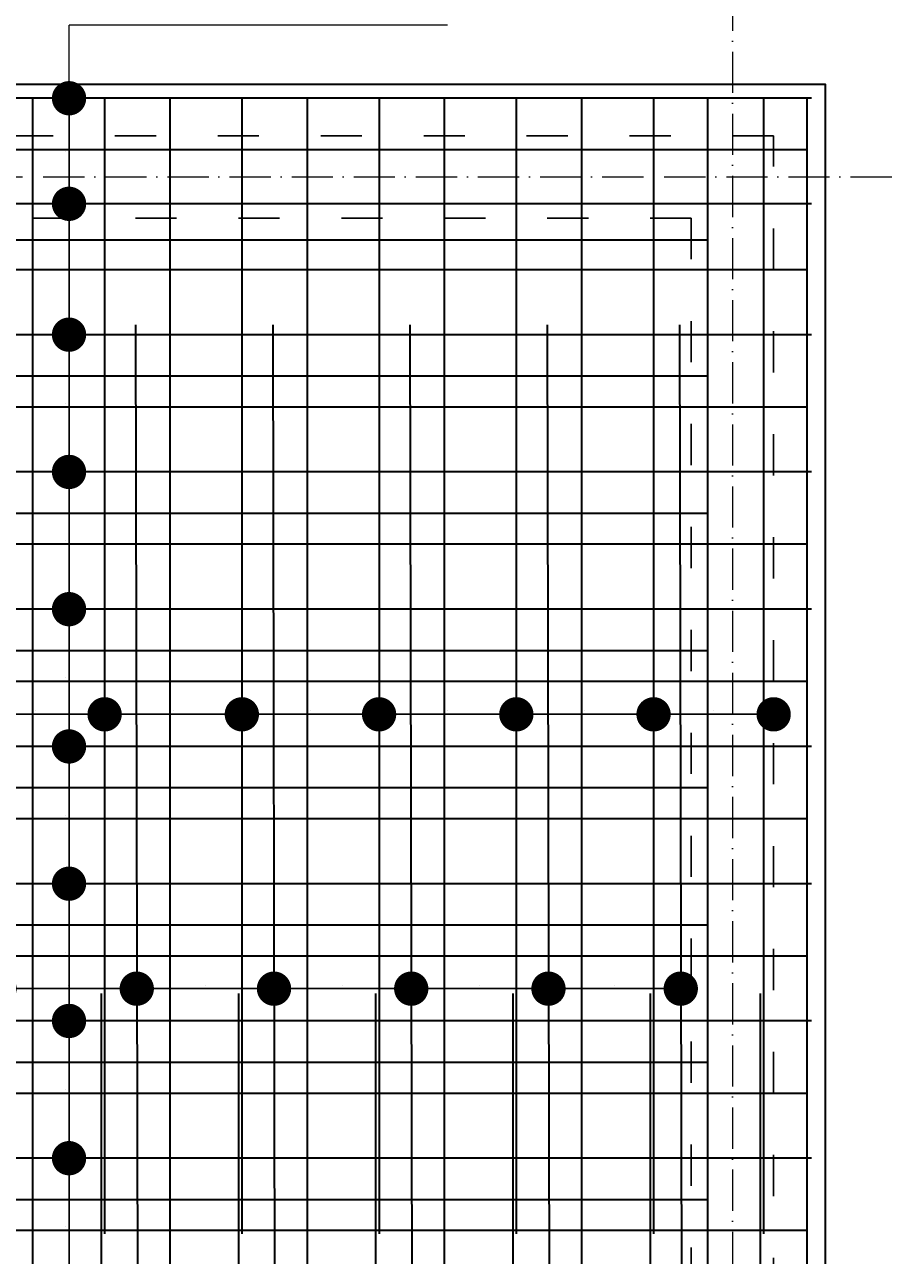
# Model space of a CAD drawing. Header units: millimetres. Extents: x 295948 to 312016, y 6878 to 18016.
# Tile 167 of 252: x 304724 to 304979, y 16550 to 16909. Entities that reach past the tile are written whole.
import ezdxf

# ---------------------------------------------------------------- set-up
doc = ezdxf.new("R2010")
doc.units = ezdxf.units.MM
doc.linetypes.add('ACAD_ISO03W100', pattern=[30, 12, -18])
doc.linetypes.add('ACAD_ISO10W100', pattern=[18, 12, -3, 0, -3])
for name, color, linetype, lineweight in [('konstrukcja', 3, 'Continuous', 35), ('konstrukcja wymiary', 1, 'Continuous', 13), ('osie', 5, 'ACAD_ISO10W100', 13), ('zbrojenie płyty', 141, 'Continuous', 35)]:
    doc.layers.add(name, color=color, linetype=linetype, lineweight=lineweight)
doc.layers.add('przerywane', color=6, linetype='ACAD_ISO03W100')
doc.styles.add('KONSTRUKCJA', font='romand.shx', dxfattribs={"oblique": 10})
doc.styles.get("Standard").update_dxf_attribs({"font": 'romand.shx', "oblique": 10})
doc.dimstyles.new('150', dxfattribs={"dimtxt": 10, "dimasz": 7, "dimexe": 1.25, "dimexo": 0.625, "dimgap": 3, "dimtad": 1, "dimdec": 0, "dimrnd": 0.5, "dimtxsty": 'KONSTRUKCJA', "dimblk": 'ARCHTICK', "dimcen": 2.5, "dimadec": 0, "dimazin": 0, "dimtfac": 1, "dimtdec": 0, "dimtix": 1, "dimtmove": 0, "dimatfit": 3, "dimfxl": 4, "dimfxlon": 1, "dimarcsym": 0})
doc.dimstyles.new('kropki', dxfattribs={"dimtxt": 0.001, "dimasz": 10, "dimexe": 1.25, "dimexo": 0.625, "dimgap": 1, "dimtad": 1, "dimtxsty": 'Standard', "dimblk": 'DOT', "dimcen": 2.5, "dimadec": 0, "dimazin": 0, "dimtfac": 1, "dimtmove": 0, "dimatfit": 3, "dimfxl": 1, "dimfxlon": 1, "dimarcsym": 0})

# ---------------------------------------------------------------- blocks, each defined once
blk = doc.blocks.new('_ArchTick')
at = {"color": 0, "linetype": 'ByBlock', "lineweight": 13, "const_width": 0.15}
blk.add_lwpolyline([(-0.5, -0.5), (0.5, 0.5)], dxfattribs=at)
blk = doc.blocks.new('*D2331')
at = {"layer": 'Defpoints', "color": 0, "transparency": 16777216}
for p in [(304510.44, 16970.58), (304510.44, 16876.22), (304930.44, 16876.22)]:
    blk.add_point(p, dxfattribs=at)
at = {"layer": 'konstrukcja wymiary', "color": 0, "lineweight": -2, "transparency": 16777216}
for p, q in [((304510.44, 16966.58), (304510.44, 16971.83)), ((304930.44, 16970.58), (304510.44, 16970.58)), ((304930.44, 16966.58), (304930.44, 16971.83))]:
    blk.add_line(p, q, dxfattribs=at)
at = {"layer": 'konstrukcja wymiary', "color": 0, "lineweight": -2, "transparency": 16777216, "xscale": 7, "yscale": 7, "zscale": 7, "rotation": 180}
blk.add_blockref('_ArchTick', (304510.44, 16970.58), dxfattribs=at)
at = {"layer": 'konstrukcja wymiary', "color": 0, "lineweight": -2, "transparency": 16777216, "xscale": 7, "yscale": 7, "zscale": 7}
blk.add_blockref('_ArchTick', (304930.44, 16970.58), dxfattribs=at)
at = {"layer": 'konstrukcja wymiary', "color": 0, "transparency": 16777216, "insert": (304720.44, 16978.58), "char_height": 10, "attachment_point": 5, "style": 'KONSTRUKCJA'}
blk.add_mtext('420', dxfattribs=at)
blk = doc.blocks.new('*D2156')
at = {"layer": 'Defpoints', "color": 0, "transparency": 16777216}
for p in [(304957.44, 17000.58), (303143.44, 16891.22), (304957.44, 16891.22)]:
    blk.add_point(p, dxfattribs=at)
at = {"layer": 'konstrukcja wymiary', "color": 0, "lineweight": -2, "transparency": 16777216}
for p, q in [((303143.44, 16996.58), (303143.44, 17001.83)), ((304957.44, 16996.58), (304957.44, 17001.83)), ((303143.44, 17000.58), (304957.44, 17000.58))]:
    blk.add_line(p, q, dxfattribs=at)
at = {"layer": 'konstrukcja wymiary', "color": 0, "lineweight": -2, "transparency": 16777216, "xscale": 7, "yscale": 7, "zscale": 7, "rotation": 180}
blk.add_blockref('_ArchTick', (303143.44, 17000.58), dxfattribs=at)
at = {"layer": 'konstrukcja wymiary', "color": 0, "lineweight": -2, "transparency": 16777216, "xscale": 7, "yscale": 7, "zscale": 7}
blk.add_blockref('_ArchTick', (304957.44, 17000.58), dxfattribs=at)
at = {"layer": 'konstrukcja wymiary', "color": 0, "transparency": 16777216, "insert": (304050.44, 17008.58), "char_height": 10, "attachment_point": 5, "style": 'KONSTRUKCJA'}
blk.add_mtext('1814', dxfattribs=at)
blk = doc.blocks.new('_Dot')
at = {"color": 0, "linetype": 'ByBlock', "lineweight": -2}
blk.add_line((-0.5, 0), (-1, 0), dxfattribs=at)
at = {"color": 0, "linetype": 'ByBlock', "const_width": 0.5}
blk.add_lwpolyline([(-0.25, 0, 1), (0.25, 0, 1)], format="xyb", close=True, dxfattribs=at)
blk = doc.blocks.new('*D2239')
at = {"layer": 'Defpoints', "color": 0, "transparency": 16777216}
for p in [(304726.44, 16818.24), (304726.44, 16778.24), (304737.07, 16778.24)]:
    blk.add_point(p, dxfattribs=at)
at = {"layer": 'konstrukcja wymiary', "color": 0, "lineweight": -2, "transparency": 16777216}
for p, q in [((304736.07, 16818.24), (304738.32, 16818.24)), ((304737.07, 16808.24), (304737.07, 16788.24)), ((304736.07, 16778.24), (304738.32, 16778.24))]:
    blk.add_line(p, q, dxfattribs=at)
at = {"layer": 'konstrukcja wymiary', "color": 0, "lineweight": -2, "transparency": 16777216, "xscale": 10, "yscale": 10, "zscale": 10}
for p, rotation in [((304737.07, 16818.24), 90), ((304737.07, 16778.24), 270)]:
    blk.add_blockref('_Dot', p, dxfattribs=dict(at, rotation=rotation))
at = {"layer": 'konstrukcja wymiary', "color": 0, "transparency": 16777216, "insert": (304736.07, 16798.24), "char_height": 0.001, "attachment_point": 5, "rotation": 90}
blk.add_mtext('40', dxfattribs=at)
blk = doc.blocks.new('*D2240')
at = {"layer": 'Defpoints', "color": 0, "transparency": 16777216}
for p in [(304726.44, 16778.24), (304726.44, 16738.24), (304737.07, 16738.24)]:
    blk.add_point(p, dxfattribs=at)
at = {"layer": 'konstrukcja wymiary', "color": 0, "lineweight": -2, "transparency": 16777216}
for p, q in [((304736.07, 16778.24), (304738.32, 16778.24)), ((304737.07, 16768.24), (304737.07, 16748.24)), ((304736.07, 16738.24), (304738.32, 16738.24))]:
    blk.add_line(p, q, dxfattribs=at)
at = {"layer": 'konstrukcja wymiary', "color": 0, "lineweight": -2, "transparency": 16777216, "xscale": 10, "yscale": 10, "zscale": 10}
for p, rotation in [((304737.07, 16778.24), 90), ((304737.07, 16738.24), 270)]:
    blk.add_blockref('_Dot', p, dxfattribs=dict(at, rotation=rotation))
at = {"layer": 'konstrukcja wymiary', "color": 0, "transparency": 16777216, "insert": (304736.07, 16758.24), "char_height": 0.001, "attachment_point": 5, "rotation": 90}
blk.add_mtext('40', dxfattribs=at)
blk = doc.blocks.new('*D2241')
at = {"layer": 'Defpoints', "color": 0, "transparency": 16777216}
for p in [(304726.44, 16738.24), (304726.44, 16698.24), (304737.07, 16698.24)]:
    blk.add_point(p, dxfattribs=at)
at = {"layer": 'konstrukcja wymiary', "color": 0, "lineweight": -2, "transparency": 16777216}
for p, q in [((304736.07, 16738.24), (304738.32, 16738.24)), ((304737.07, 16728.24), (304737.07, 16708.24)), ((304736.07, 16698.24), (304738.32, 16698.24))]:
    blk.add_line(p, q, dxfattribs=at)
at = {"layer": 'konstrukcja wymiary', "color": 0, "lineweight": -2, "transparency": 16777216, "xscale": 10, "yscale": 10, "zscale": 10}
for p, rotation in [((304737.07, 16738.24), 90), ((304737.07, 16698.24), 270)]:
    blk.add_blockref('_Dot', p, dxfattribs=dict(at, rotation=rotation))
at = {"layer": 'konstrukcja wymiary', "color": 0, "transparency": 16777216, "insert": (304736.07, 16718.24), "char_height": 0.001, "attachment_point": 5, "rotation": 90}
blk.add_mtext('40', dxfattribs=at)
blk = doc.blocks.new('*D2242')
at = {"layer": 'Defpoints', "color": 0, "transparency": 16777216}
for p in [(304726.44, 16698.24), (304726.44, 16658.24), (304737.07, 16658.24)]:
    blk.add_point(p, dxfattribs=at)
at = {"layer": 'konstrukcja wymiary', "color": 0, "lineweight": -2, "transparency": 16777216}
for p, q in [((304736.07, 16698.24), (304738.32, 16698.24)), ((304737.07, 16688.24), (304737.07, 16668.24)), ((304736.07, 16658.24), (304738.32, 16658.24))]:
    blk.add_line(p, q, dxfattribs=at)
at = {"layer": 'konstrukcja wymiary', "color": 0, "lineweight": -2, "transparency": 16777216, "xscale": 10, "yscale": 10, "zscale": 10}
for p, rotation in [((304737.07, 16698.24), 90), ((304737.07, 16658.24), 270)]:
    blk.add_blockref('_Dot', p, dxfattribs=dict(at, rotation=rotation))
at = {"layer": 'konstrukcja wymiary', "color": 0, "transparency": 16777216, "insert": (304736.07, 16678.24), "char_height": 0.001, "attachment_point": 5, "rotation": 90}
blk.add_mtext('40', dxfattribs=at)
blk = doc.blocks.new('*D2243')
at = {"layer": 'Defpoints', "color": 0, "transparency": 16777216}
for p in [(304726.44, 16658.24), (304726.44, 16618.24), (304737.07, 16618.24)]:
    blk.add_point(p, dxfattribs=at)
at = {"layer": 'konstrukcja wymiary', "color": 0, "lineweight": -2, "transparency": 16777216}
for p, q in [((304736.07, 16658.24), (304738.32, 16658.24)), ((304737.07, 16648.24), (304737.07, 16628.24)), ((304736.07, 16618.24), (304738.32, 16618.24))]:
    blk.add_line(p, q, dxfattribs=at)
at = {"layer": 'konstrukcja wymiary', "color": 0, "lineweight": -2, "transparency": 16777216, "xscale": 10, "yscale": 10, "zscale": 10}
for p, rotation in [((304737.07, 16658.24), 90), ((304737.07, 16618.24), 270)]:
    blk.add_blockref('_Dot', p, dxfattribs=dict(at, rotation=rotation))
at = {"layer": 'konstrukcja wymiary', "color": 0, "transparency": 16777216, "insert": (304736.07, 16638.24), "char_height": 0.001, "attachment_point": 5, "rotation": 90}
blk.add_mtext('40', dxfattribs=at)
blk = doc.blocks.new('*D2244')
at = {"layer": 'Defpoints', "color": 0, "transparency": 16777216}
for p in [(304726.44, 16618.24), (304726.44, 16578.24), (304737.07, 16578.24)]:
    blk.add_point(p, dxfattribs=at)
at = {"layer": 'konstrukcja wymiary', "color": 0, "lineweight": -2, "transparency": 16777216}
for p, q in [((304736.07, 16618.24), (304738.32, 16618.24)), ((304737.07, 16608.24), (304737.07, 16588.24)), ((304736.07, 16578.24), (304738.32, 16578.24))]:
    blk.add_line(p, q, dxfattribs=at)
at = {"layer": 'konstrukcja wymiary', "color": 0, "lineweight": -2, "transparency": 16777216, "xscale": 10, "yscale": 10, "zscale": 10}
for p, rotation in [((304737.07, 16618.24), 90), ((304737.07, 16578.24), 270)]:
    blk.add_blockref('_Dot', p, dxfattribs=dict(at, rotation=rotation))
at = {"layer": 'konstrukcja wymiary', "color": 0, "transparency": 16777216, "insert": (304736.07, 16598.24), "char_height": 0.001, "attachment_point": 5, "rotation": 90}
blk.add_mtext('40', dxfattribs=at)
blk = doc.blocks.new('*D2245')
at = {"layer": 'Defpoints', "color": 0, "transparency": 16777216}
for p in [(304726.44, 16578.24), (304726.44, 16538.24), (304737.07, 16538.24)]:
    blk.add_point(p, dxfattribs=at)
at = {"layer": 'konstrukcja wymiary', "color": 0, "lineweight": -2, "transparency": 16777216}
for p, q in [((304736.07, 16578.24), (304738.32, 16578.24)), ((304737.07, 16568.24), (304737.07, 16548.24)), ((304736.07, 16538.24), (304738.32, 16538.24))]:
    blk.add_line(p, q, dxfattribs=at)
at = {"layer": 'konstrukcja wymiary', "color": 0, "lineweight": -2, "transparency": 16777216, "xscale": 10, "yscale": 10, "zscale": 10}
for p, rotation in [((304737.07, 16578.24), 90), ((304737.07, 16538.24), 270)]:
    blk.add_blockref('_Dot', p, dxfattribs=dict(at, rotation=rotation))
at = {"layer": 'konstrukcja wymiary', "color": 0, "transparency": 16777216, "insert": (304736.07, 16558.24), "char_height": 0.001, "attachment_point": 5, "rotation": 90}
blk.add_mtext('40', dxfattribs=at)
blk = doc.blocks.new('*D2307')
at = {"layer": 'Defpoints', "color": 0, "transparency": 16777216}
for p in [(304726.44, 16856.38), (304737.07, 16856.38), (304726.44, 16818.24)]:
    blk.add_point(p, dxfattribs=at)
at = {"layer": 'konstrukcja wymiary', "color": 0, "lineweight": -2, "transparency": 16777216}
for p, q in [((304736.07, 16856.38), (304738.32, 16856.38)), ((304737.07, 16828.24), (304737.07, 16846.38)), ((304736.07, 16818.24), (304738.32, 16818.24))]:
    blk.add_line(p, q, dxfattribs=at)
at = {"layer": 'konstrukcja wymiary', "color": 0, "lineweight": -2, "transparency": 16777216, "xscale": 10, "yscale": 10, "zscale": 10}
for p, rotation in [((304737.07, 16856.38), 90), ((304737.07, 16818.24), 270)]:
    blk.add_blockref('_Dot', p, dxfattribs=dict(at, rotation=rotation))
at = {"layer": 'konstrukcja wymiary', "color": 0, "transparency": 16777216, "insert": (304736.07, 16837.31), "char_height": 0.001, "attachment_point": 5, "rotation": 90}
blk.add_mtext('38,13', dxfattribs=at)
blk = doc.blocks.new('*D2308')
at = {"layer": 'Defpoints', "color": 0, "transparency": 16777216}
for p in [(304726.44, 16887.14), (304737.07, 16887.14), (304726.44, 16856.38)]:
    blk.add_point(p, dxfattribs=at)
at = {"layer": 'konstrukcja wymiary', "color": 0, "lineweight": -2, "transparency": 16777216}
for p, q in [((304736.07, 16887.14), (304738.32, 16887.14)), ((304737.07, 16866.38), (304737.07, 16877.14)), ((304736.07, 16856.38), (304738.32, 16856.38))]:
    blk.add_line(p, q, dxfattribs=at)
at = {"layer": 'konstrukcja wymiary', "color": 0, "lineweight": -2, "transparency": 16777216, "xscale": 10, "yscale": 10, "zscale": 10}
for p, rotation in [((304737.07, 16887.14), 90), ((304737.07, 16856.38), 270)]:
    blk.add_blockref('_Dot', p, dxfattribs=dict(at, rotation=rotation))
at = {"layer": 'konstrukcja wymiary', "color": 0, "transparency": 16777216, "insert": (304736.07, 16871.76), "char_height": 0.001, "attachment_point": 5, "rotation": 90}
blk.add_mtext('30,77', dxfattribs=at)
blk = doc.blocks.new('*D2448')
at = {"layer": 'Defpoints', "color": 0, "transparency": 16777216}
for p in [(304747.44, 16707.6), (304707.44, 16698.24), (304747.44, 16698.24)]:
    blk.add_point(p, dxfattribs=at)
at = {"layer": 'konstrukcja wymiary', "color": 0, "lineweight": -2, "transparency": 16777216}
for p, q in [((304707.44, 16706.6), (304707.44, 16708.85)), ((304717.44, 16707.6), (304737.44, 16707.6)), ((304747.44, 16706.6), (304747.44, 16708.85))]:
    blk.add_line(p, q, dxfattribs=at)
at = {"layer": 'konstrukcja wymiary', "color": 0, "lineweight": -2, "transparency": 16777216, "xscale": 10, "yscale": 10, "zscale": 10, "rotation": 180}
blk.add_blockref('_Dot', (304707.44, 16707.6), dxfattribs=at)
at = {"layer": 'konstrukcja wymiary', "color": 0, "lineweight": -2, "transparency": 16777216, "xscale": 10, "yscale": 10, "zscale": 10}
blk.add_blockref('_Dot', (304747.44, 16707.6), dxfattribs=at)
at = {"layer": 'konstrukcja wymiary', "color": 0, "transparency": 16777216, "insert": (304727.44, 16708.61), "char_height": 0.001, "attachment_point": 5}
blk.add_mtext('40', dxfattribs=at)
blk = doc.blocks.new('*D2476')
at = {"layer": 'Defpoints', "color": 0, "transparency": 16777216}
for p in [(304787.44, 16707.6), (304747.44, 16698.24), (304787.44, 16698.24)]:
    blk.add_point(p, dxfattribs=at)
at = {"layer": 'konstrukcja wymiary', "color": 0, "lineweight": -2, "transparency": 16777216}
for p, q in [((304747.44, 16706.6), (304747.44, 16708.85)), ((304757.44, 16707.6), (304777.44, 16707.6)), ((304787.44, 16706.6), (304787.44, 16708.85))]:
    blk.add_line(p, q, dxfattribs=at)
at = {"layer": 'konstrukcja wymiary', "color": 0, "lineweight": -2, "transparency": 16777216, "xscale": 10, "yscale": 10, "zscale": 10, "rotation": 180}
blk.add_blockref('_Dot', (304747.44, 16707.6), dxfattribs=at)
at = {"layer": 'konstrukcja wymiary', "color": 0, "lineweight": -2, "transparency": 16777216, "xscale": 10, "yscale": 10, "zscale": 10}
blk.add_blockref('_Dot', (304787.44, 16707.6), dxfattribs=at)
at = {"layer": 'konstrukcja wymiary', "color": 0, "transparency": 16777216, "insert": (304767.44, 16708.61), "char_height": 0.001, "attachment_point": 5}
blk.add_mtext('40', dxfattribs=at)
blk = doc.blocks.new('*D2477')
at = {"layer": 'Defpoints', "color": 0, "transparency": 16777216}
for p in [(304827.44, 16707.6), (304787.44, 16698.24), (304827.44, 16698.24)]:
    blk.add_point(p, dxfattribs=at)
at = {"layer": 'konstrukcja wymiary', "color": 0, "lineweight": -2, "transparency": 16777216}
for p, q in [((304787.44, 16706.6), (304787.44, 16708.85)), ((304797.44, 16707.6), (304817.44, 16707.6)), ((304827.44, 16706.6), (304827.44, 16708.85))]:
    blk.add_line(p, q, dxfattribs=at)
at = {"layer": 'konstrukcja wymiary', "color": 0, "lineweight": -2, "transparency": 16777216, "xscale": 10, "yscale": 10, "zscale": 10, "rotation": 180}
blk.add_blockref('_Dot', (304787.44, 16707.6), dxfattribs=at)
at = {"layer": 'konstrukcja wymiary', "color": 0, "lineweight": -2, "transparency": 16777216, "xscale": 10, "yscale": 10, "zscale": 10}
blk.add_blockref('_Dot', (304827.44, 16707.6), dxfattribs=at)
at = {"layer": 'konstrukcja wymiary', "color": 0, "transparency": 16777216, "insert": (304807.44, 16708.61), "char_height": 0.001, "attachment_point": 5}
blk.add_mtext('40', dxfattribs=at)
blk = doc.blocks.new('*D2478')
at = {"layer": 'Defpoints', "color": 0, "transparency": 16777216}
for p in [(304867.44, 16707.6), (304827.44, 16698.24), (304867.44, 16698.24)]:
    blk.add_point(p, dxfattribs=at)
at = {"layer": 'konstrukcja wymiary', "color": 0, "lineweight": -2, "transparency": 16777216}
for p, q in [((304827.44, 16706.6), (304827.44, 16708.85)), ((304837.44, 16707.6), (304857.44, 16707.6)), ((304867.44, 16706.6), (304867.44, 16708.85))]:
    blk.add_line(p, q, dxfattribs=at)
at = {"layer": 'konstrukcja wymiary', "color": 0, "lineweight": -2, "transparency": 16777216, "xscale": 10, "yscale": 10, "zscale": 10, "rotation": 180}
blk.add_blockref('_Dot', (304827.44, 16707.6), dxfattribs=at)
at = {"layer": 'konstrukcja wymiary', "color": 0, "lineweight": -2, "transparency": 16777216, "xscale": 10, "yscale": 10, "zscale": 10}
blk.add_blockref('_Dot', (304867.44, 16707.6), dxfattribs=at)
at = {"layer": 'konstrukcja wymiary', "color": 0, "transparency": 16777216, "insert": (304847.44, 16708.61), "char_height": 0.001, "attachment_point": 5}
blk.add_mtext('40', dxfattribs=at)
blk = doc.blocks.new('*D2479')
at = {"layer": 'Defpoints', "color": 0, "transparency": 16777216}
for p in [(304907.44, 16707.6), (304867.44, 16698.24), (304907.44, 16698.24)]:
    blk.add_point(p, dxfattribs=at)
at = {"layer": 'konstrukcja wymiary', "color": 0, "lineweight": -2, "transparency": 16777216}
for p, q in [((304867.44, 16706.6), (304867.44, 16708.85)), ((304877.44, 16707.6), (304897.44, 16707.6)), ((304907.44, 16706.6), (304907.44, 16708.85))]:
    blk.add_line(p, q, dxfattribs=at)
at = {"layer": 'konstrukcja wymiary', "color": 0, "lineweight": -2, "transparency": 16777216, "xscale": 10, "yscale": 10, "zscale": 10, "rotation": 180}
blk.add_blockref('_Dot', (304867.44, 16707.6), dxfattribs=at)
at = {"layer": 'konstrukcja wymiary', "color": 0, "lineweight": -2, "transparency": 16777216, "xscale": 10, "yscale": 10, "zscale": 10}
blk.add_blockref('_Dot', (304907.44, 16707.6), dxfattribs=at)
at = {"layer": 'konstrukcja wymiary', "color": 0, "transparency": 16777216, "insert": (304887.44, 16708.61), "char_height": 0.001, "attachment_point": 5}
blk.add_mtext('40', dxfattribs=at)
blk = doc.blocks.new('*D2480')
at = {"layer": 'Defpoints', "color": 0, "transparency": 16777216}
for p in [(304942.44, 16707.6), (304907.44, 16698.24), (304942.44, 16698.24)]:
    blk.add_point(p, dxfattribs=at)
at = {"layer": 'konstrukcja wymiary', "color": 0, "lineweight": -2, "transparency": 16777216}
for p, q in [((304907.44, 16706.6), (304907.44, 16708.85)), ((304917.44, 16707.6), (304932.44, 16707.6)), ((304942.44, 16706.6), (304942.44, 16708.85))]:
    blk.add_line(p, q, dxfattribs=at)
at = {"layer": 'konstrukcja wymiary', "color": 0, "lineweight": -2, "transparency": 16777216, "xscale": 10, "yscale": 10, "zscale": 10, "rotation": 180}
blk.add_blockref('_Dot', (304907.44, 16707.6), dxfattribs=at)
at = {"layer": 'konstrukcja wymiary', "color": 0, "lineweight": -2, "transparency": 16777216, "xscale": 10, "yscale": 10, "zscale": 10}
blk.add_blockref('_Dot', (304942.44, 16707.6), dxfattribs=at)
at = {"layer": 'konstrukcja wymiary', "color": 0, "transparency": 16777216, "insert": (304924.94, 16708.61), "char_height": 0.001, "attachment_point": 5}
blk.add_mtext('35', dxfattribs=at)
blk = doc.blocks.new('*D2608')
at = {"layer": 'Defpoints', "color": 0, "transparency": 16777216}
for p in [(304716.81, 16637.24), (304756.81, 16637.24), (304756.81, 16627.65)]:
    blk.add_point(p, dxfattribs=at)
at = {"layer": 'konstrukcja wymiary', "color": 0, "lineweight": -2, "transparency": 16777216}
for p, q in [((304716.81, 16628.65), (304716.81, 16626.4)), ((304756.81, 16628.65), (304756.81, 16626.4)), ((304726.81, 16627.65), (304746.81, 16627.65))]:
    blk.add_line(p, q, dxfattribs=at)
at = {"layer": 'konstrukcja wymiary', "color": 0, "lineweight": -2, "transparency": 16777216, "xscale": 10, "yscale": 10, "zscale": 10, "rotation": 180}
blk.add_blockref('_Dot', (304716.81, 16627.65), dxfattribs=at)
at = {"layer": 'konstrukcja wymiary', "color": 0, "lineweight": -2, "transparency": 16777216, "xscale": 10, "yscale": 10, "zscale": 10}
blk.add_blockref('_Dot', (304756.81, 16627.65), dxfattribs=at)
at = {"layer": 'konstrukcja wymiary', "color": 0, "transparency": 16777216, "insert": (304736.81, 16628.65), "char_height": 0.001, "attachment_point": 5}
blk.add_mtext('40', dxfattribs=at)
blk = doc.blocks.new('*D2609')
at = {"layer": 'Defpoints', "color": 0, "transparency": 16777216}
for p in [(304756.81, 16637.24), (304796.81, 16637.24), (304796.81, 16627.65)]:
    blk.add_point(p, dxfattribs=at)
at = {"layer": 'konstrukcja wymiary', "color": 0, "lineweight": -2, "transparency": 16777216}
for p, q in [((304756.81, 16628.65), (304756.81, 16626.4)), ((304796.81, 16628.65), (304796.81, 16626.4)), ((304766.81, 16627.65), (304786.81, 16627.65))]:
    blk.add_line(p, q, dxfattribs=at)
at = {"layer": 'konstrukcja wymiary', "color": 0, "lineweight": -2, "transparency": 16777216, "xscale": 10, "yscale": 10, "zscale": 10, "rotation": 180}
blk.add_blockref('_Dot', (304756.81, 16627.65), dxfattribs=at)
at = {"layer": 'konstrukcja wymiary', "color": 0, "lineweight": -2, "transparency": 16777216, "xscale": 10, "yscale": 10, "zscale": 10}
blk.add_blockref('_Dot', (304796.81, 16627.65), dxfattribs=at)
at = {"layer": 'konstrukcja wymiary', "color": 0, "transparency": 16777216, "insert": (304776.81, 16628.65), "char_height": 0.001, "attachment_point": 5}
blk.add_mtext('40', dxfattribs=at)
blk = doc.blocks.new('*D2610')
at = {"layer": 'Defpoints', "color": 0, "transparency": 16777216}
for p in [(304796.81, 16637.24), (304836.81, 16637.24), (304836.81, 16627.65)]:
    blk.add_point(p, dxfattribs=at)
at = {"layer": 'konstrukcja wymiary', "color": 0, "lineweight": -2, "transparency": 16777216}
for p, q in [((304796.81, 16628.65), (304796.81, 16626.4)), ((304836.81, 16628.65), (304836.81, 16626.4)), ((304806.81, 16627.65), (304826.81, 16627.65))]:
    blk.add_line(p, q, dxfattribs=at)
at = {"layer": 'konstrukcja wymiary', "color": 0, "lineweight": -2, "transparency": 16777216, "xscale": 10, "yscale": 10, "zscale": 10, "rotation": 180}
blk.add_blockref('_Dot', (304796.81, 16627.65), dxfattribs=at)
at = {"layer": 'konstrukcja wymiary', "color": 0, "lineweight": -2, "transparency": 16777216, "xscale": 10, "yscale": 10, "zscale": 10}
blk.add_blockref('_Dot', (304836.81, 16627.65), dxfattribs=at)
at = {"layer": 'konstrukcja wymiary', "color": 0, "transparency": 16777216, "insert": (304816.81, 16628.65), "char_height": 0.001, "attachment_point": 5}
blk.add_mtext('40', dxfattribs=at)
blk = doc.blocks.new('*D2611')
at = {"layer": 'Defpoints', "color": 0, "transparency": 16777216}
for p in [(304836.81, 16637.24), (304876.81, 16637.24), (304876.81, 16627.65)]:
    blk.add_point(p, dxfattribs=at)
at = {"layer": 'konstrukcja wymiary', "color": 0, "lineweight": -2, "transparency": 16777216}
for p, q in [((304836.81, 16628.65), (304836.81, 16626.4)), ((304876.81, 16628.65), (304876.81, 16626.4)), ((304846.81, 16627.65), (304866.81, 16627.65))]:
    blk.add_line(p, q, dxfattribs=at)
at = {"layer": 'konstrukcja wymiary', "color": 0, "lineweight": -2, "transparency": 16777216, "xscale": 10, "yscale": 10, "zscale": 10, "rotation": 180}
blk.add_blockref('_Dot', (304836.81, 16627.65), dxfattribs=at)
at = {"layer": 'konstrukcja wymiary', "color": 0, "lineweight": -2, "transparency": 16777216, "xscale": 10, "yscale": 10, "zscale": 10}
blk.add_blockref('_Dot', (304876.81, 16627.65), dxfattribs=at)
at = {"layer": 'konstrukcja wymiary', "color": 0, "transparency": 16777216, "insert": (304856.81, 16628.65), "char_height": 0.001, "attachment_point": 5}
blk.add_mtext('40', dxfattribs=at)
blk = doc.blocks.new('*D2612')
at = {"layer": 'Defpoints', "color": 0, "transparency": 16777216}
for p in [(304876.81, 16637.24), (304915.37, 16637.24), (304915.37, 16627.65)]:
    blk.add_point(p, dxfattribs=at)
at = {"layer": 'konstrukcja wymiary', "color": 0, "lineweight": -2, "transparency": 16777216}
for p, q in [((304876.81, 16628.65), (304876.81, 16626.4)), ((304915.37, 16628.65), (304915.37, 16626.4)), ((304886.81, 16627.65), (304905.37, 16627.65))]:
    blk.add_line(p, q, dxfattribs=at)
at = {"layer": 'konstrukcja wymiary', "color": 0, "lineweight": -2, "transparency": 16777216, "xscale": 10, "yscale": 10, "zscale": 10, "rotation": 180}
blk.add_blockref('_Dot', (304876.81, 16627.65), dxfattribs=at)
at = {"layer": 'konstrukcja wymiary', "color": 0, "lineweight": -2, "transparency": 16777216, "xscale": 10, "yscale": 10, "zscale": 10}
blk.add_blockref('_Dot', (304915.37, 16627.65), dxfattribs=at)
at = {"layer": 'konstrukcja wymiary', "color": 0, "transparency": 16777216, "insert": (304896.09, 16628.65), "char_height": 0.001, "attachment_point": 5}
blk.add_mtext('38,56', dxfattribs=at)

msp = doc.modelspace()

# ---------------------------------------------------------------- linework, layer by layer
at = {"layer": 'konstrukcja'}
msp.add_lwpolyline([(303817.44, 15622.224), (303143.44, 15622.224), (303143.44, 16891.224), (304957.44, 16891.224), (304957.44, 15622.224), (304283.44, 15622.224)], dxfattribs=at)
at = {"layer": 'konstrukcja wymiary'}
for p in [(304737.071, 16842.948), (304847.403, 16908.437)]:
    msp.add_line(p, (304737.071, 16908.437), dxfattribs=at)
at = {"layer": 'osie'}
for p, q in [((304930.44, 17045.509), (304930.44, 15571.332)), ((302955.771, 16864.224), (304978.51, 16864.224))]:
    msp.add_line(p, q, dxfattribs=at)
at = {"layer": 'przerywane'}
for p, q in [((304942.44, 16876.224), (303158.44, 16876.224)), ((304942.44, 15637.224), (304942.44, 16876.224)), ((304918.44, 16852.224), (304522.44, 16852.224)), ((304918.44, 16852.224), (304918.44, 16296.224))]:
    msp.add_line(p, q, dxfattribs=at)
at = {"layer": 'zbrojenie płyty'}
for p, q in [((304953.44, 16887.143), (304580.44, 16887.143)), ((304726.44, 16887.224), (304726.44, 15887.224)), ((304747.44, 16887.224), (304747.44, 16556.224)), ((304766.44, 16887.224), (304766.44, 15887.224)), ((304787.44, 16887.224), (304787.44, 16556.224)), ((304806.44, 16887.224), (304806.44, 15887.224)), ((304827.44, 16887.224), (304827.44, 16556.224)), ((304846.44, 16887.224), (304846.44, 15887.224)), ((304867.44, 16887.224), (304867.44, 16556.224)), ((304886.44, 16887.224), (304886.44, 15887.224)), ((304907.44, 16887.224), (304907.44, 16556.224)), ((304923.132, 16887.224), (304923.132, 15887.224)), ((304939.517, 16887.224), (304939.517, 16556.224)), ((304952.132, 16887.224), (304952.132, 15887.224)), ((303752.132, 16872.243), (304952.132, 16872.243)), ((304953.44, 16856.377), (304580.44, 16856.377)), ((304523.174, 16845.925), (304923.174, 16845.925)), ((303752.132, 16837.243), (304952.132, 16837.243)), ((304756.44, 16821.092), (304757.44, 16321.092)), ((304796.44, 16821.092), (304797.44, 16321.092)), ((304836.44, 16821.092), (304837.44, 16321.092)), ((304876.44, 16821.092), (304877.44, 16321.092)), ((304915.004, 16821.092), (304916.004, 16321.092)), ((304953.44, 16818.243), (304580.44, 16818.243)), ((304523.174, 16806.243), (304923.174, 16806.243)), ((303752.132, 16797.243), (304952.132, 16797.243)), ((304953.44, 16778.243), (304580.44, 16778.243)), ((304523.174, 16766.243), (304923.174, 16766.243)), ((303752.132, 16757.243), (304952.132, 16757.243)), ((304953.44, 16738.243), (304580.44, 16738.243)), ((304523.174, 16726.243), (304923.174, 16726.243)), ((303752.132, 16717.243), (304952.132, 16717.243)), ((304953.44, 16698.243), (304580.44, 16698.243)), ((304523.174, 16686.243), (304923.174, 16686.243)), ((303752.132, 16677.243), (304952.132, 16677.243)), ((304953.44, 16658.243), (304580.44, 16658.243)), ((304523.174, 16646.243), (304923.174, 16646.243)), ((303752.132, 16637.243), (304952.132, 16637.243)), ((304746.44, 16626.224), (304746.44, 15626.224)), ((304786.44, 16626.224), (304786.44, 15626.224)), ((304826.44, 16626.224), (304826.44, 15626.224)), ((304866.44, 16626.224), (304866.44, 15626.224)), ((304906.44, 16626.224), (304906.44, 15626.224)), ((304938.517, 16626.224), (304938.517, 15626.224)), ((304953.44, 16618.243), (304580.44, 16618.243)), ((304523.174, 16606.243), (304923.174, 16606.243)), ((303752.132, 16597.243), (304952.132, 16597.243)), ((304953.44, 16578.243), (304580.44, 16578.243)), ((304523.174, 16566.243), (304923.174, 16566.243)), ((303752.132, 16557.243), (304952.132, 16557.243))]:
    msp.add_line(p, q, dxfattribs=at)

# ---------------------------------------------------------------- dimensions: what is measured, and where the dimension line sits
at = {"layer": 'konstrukcja wymiary'}
for base, p1, p2, dimstyle, picture, middle in [((304957.44, 17000.584), (303143.44, 16891.224), (304957.44, 16891.224), '150', '*D2156', (304050.44, 17008.584)), ((304747.44, 16707.605), (304707.44, 16698.243), (304747.44, 16698.243), 'kropki', '*D2448', (304727.44, 16708.605)), ((304787.44, 16707.605), (304747.44, 16698.243), (304787.44, 16698.243), 'kropki', '*D2476', (304767.44, 16708.605)), ((304827.44, 16707.605), (304787.44, 16698.243), (304827.44, 16698.243), 'kropki', '*D2477', (304807.44, 16708.605)), ((304867.44, 16707.605), (304827.44, 16698.243), (304867.44, 16698.243), 'kropki', '*D2478', (304847.44, 16708.605)), ((304907.44, 16707.605), (304867.44, 16698.243), (304907.44, 16698.243), 'kropki', '*D2479', (304887.44, 16708.605)), ((304942.44, 16707.605), (304907.44, 16698.243), (304942.44, 16698.243), 'kropki', '*D2480', (304924.94, 16708.605)), ((304756.807, 16627.647), (304716.807, 16637.243), (304756.807, 16637.243), 'kropki', '*D2608', (304736.807, 16628.648)), ((304796.807, 16627.647), (304756.807, 16637.243), (304796.807, 16637.243), 'kropki', '*D2609', (304776.807, 16628.648)), ((304836.807, 16627.647), (304796.807, 16637.243), (304836.807, 16637.243), 'kropki', '*D2610', (304816.807, 16628.648)), ((304876.807, 16627.647), (304836.807, 16637.243), (304876.807, 16637.243), 'kropki', '*D2611', (304856.807, 16628.648)), ((304915.3722, 16627.6474), (304876.8073, 16637.2434), (304915.3722, 16637.2434), 'kropki', '*D2612', (304896.0897, 16628.648))]:
    dim = msp.add_linear_dim(base=base, p1=p1, p2=p2, dimstyle=dimstyle, override={"dimtmove": 1}, dxfattribs=at)
    dim.commit()
    dim.dimension.update_dxf_attribs({"geometry": picture, "text_midpoint": middle})
dim = msp.add_linear_dim(base=(304510.44, 16970.584), p1=(304930.44, 16876.224), p2=(304510.44, 16876.224), dimstyle='150', dxfattribs=at)
dim.commit()
dim.dimension.update_dxf_attribs({"geometry": '*D2331', "text_midpoint": (304720.44, 16978.584)})
for base, p1, p2, picture, middle in [((304737.071, 16887.143), (304726.44, 16856.377), (304726.44, 16887.143), '*D2308', (304736.07, 16871.76)), ((304737.071, 16856.377), (304726.44, 16818.243), (304726.44, 16856.377), '*D2307', (304736.07, 16837.31)), ((304737.071, 16778.243), (304726.44, 16818.243), (304726.44, 16778.243), '*D2239', (304736.07, 16798.243)), ((304737.071, 16738.243), (304726.44, 16778.243), (304726.44, 16738.243), '*D2240', (304736.07, 16758.243)), ((304737.071, 16698.243), (304726.44, 16738.243), (304726.44, 16698.243), '*D2241', (304736.07, 16718.243)), ((304737.071, 16658.243), (304726.44, 16698.243), (304726.44, 16658.243), '*D2242', (304736.07, 16678.243)), ((304737.071, 16618.243), (304726.44, 16658.243), (304726.44, 16618.243), '*D2243', (304736.07, 16638.243)), ((304737.071, 16578.243), (304726.44, 16618.243), (304726.44, 16578.243), '*D2244', (304736.07, 16598.243)), ((304737.071, 16538.243), (304726.44, 16578.243), (304726.44, 16538.243), '*D2245', (304736.07, 16558.243))]:
    dim = msp.add_linear_dim(base=base, p1=p1, p2=p2, angle=90, dimstyle='kropki', override={"dimtmove": 1}, dxfattribs=at)
    dim.commit()
    dim.dimension.update_dxf_attribs({"geometry": picture, "text_midpoint": middle})

doc.saveas('drawing.dxf')
